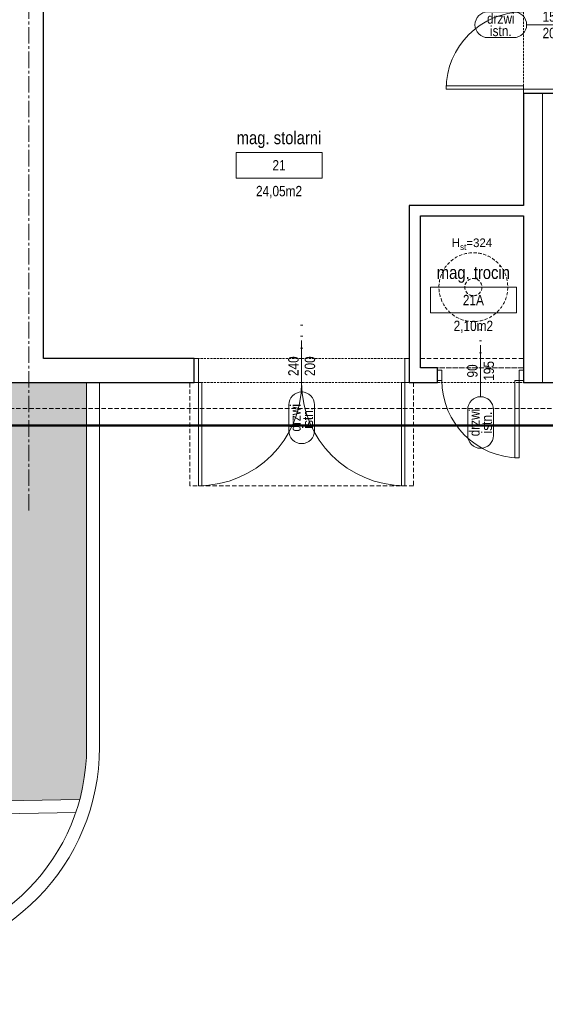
# Model space of a CAD drawing. Header units: millimetres. Extents: x -291747 to 77132, y 46721 to 203932.
# Tile 6 of 110: x 68641 to 69252, y 79966 to 81111. Entities that reach past the tile are written whole.
import ezdxf
from ezdxf.enums import TextEntityAlignment as Align

# ---------------------------------------------------------------- set-up
doc = ezdxf.new("R2010")
doc.units = ezdxf.units.MM
doc.header["$MEASUREMENT"] = 0
doc.linetypes.add('xreff_LSN_szatnie_PW_rzuty_14$0$CENTER2', pattern=[28.575, 19.05, -3.175, 3.175, -3.175])
doc.linetypes.add('xreff_LSN_szatnie_PW_rzuty_14$0$DASHED', pattern=[19.05, 12.7, -6.35])
doc.layers.get('0').update_dxf_attribs({"lineweight": 9})
for name, color, linetype, lineweight in [('FL-xref', 250, 'Continuous', 9), ('xreff_LSN_szatnie_PW_rzuty_14$0$A drzwi płytowe', 252, 'Continuous', 9), ('xreff_LSN_szatnie_PW_rzuty_14$0$A hatch', 8, 'Continuous', 5), ('xreff_LSN_szatnie_PW_rzuty_14$0$A opis', 252, 'Continuous', 9), ('xreff_LSN_szatnie_PW_rzuty_14$0$A opis pom', 252, 'Continuous', 9), ('xreff_LSN_szatnie_PW_rzuty_14$0$A opis pom pow', 252, 'Continuous', 9), ('xreff_LSN_szatnie_PW_rzuty_14$0$A opis stolarka', 252, 'Continuous', 9), ('xreff_LSN_szatnie_PW_rzuty_14$0$A opis stolarka NWD typ', 252, 'Continuous', 9), ('xreff_LSN_szatnie_PW_rzuty_14$0$A opis stolarka NWD wyposażenie', 252, 'Continuous', 9), ('xreff_LSN_szatnie_PW_rzuty_14$0$A opis technologia', 8, 'Continuous', 13), ('xreff_LSN_szatnie_PW_rzuty_14$0$A widok wyżej', 252, 'xreff_LSN_szatnie_PW_rzuty_14$0$DASHED', 9), ('xreff_LSN_szatnie_PW_rzuty_14$0$A zakres', 252, 'Continuous', 9), ('xreff_LSN_szatnie_PW_rzuty_14$0$A-Wall', 252, 'Continuous', 9), ('xreff_LSN_szatnie_PW_rzuty_14$0$IS kanaly wentylacyjne', 8, 'xreff_LSN_szatnie_PW_rzuty_14$0$DASHED', 9), ('xreff_LSN_szatnie_PW_rzuty_14$0$S-Grid-Iden', 8, 'xreff_LSN_szatnie_PW_rzuty_14$0$CENTER2', 9)]:
    doc.layers.add(name, color=color, linetype=linetype, lineweight=lineweight)
doc.layers.add('xreff_LSN_szatnie_PW_rzuty_14$0$A opis ppoż drzwi', color=252, linetype='Continuous', lineweight=9, transparency=0.25)
doc.styles.add('xreff_LSN_szatnie_PW_rzuty_14$0$Standard', font='txt')
doc.styles.add('xreff_LSN_szatnie_PW_rzuty_14$0$STYL ASA', font='ARIALN.TTF')

# ---------------------------------------------------------------- blocks, each defined once
blk = doc.blocks.new('xreff_LSN_szatnie_PW_rzuty_14$0$środek')
blk.add_line((0, 0), (0, -10))
blk = doc.blocks.new('xreff_LSN_szatnie_PW_rzuty_14$0$ddtag_DOWN')
at = {"transparency": 33554687}
blk.add_lwpolyline([(0, -30), (0, 30)], dxfattribs=at)
at = {"layer": 'xreff_LSN_szatnie_PW_rzuty_14$0$A opis stolarka NWD typ', "transparency": 33554687}
blk.add_lwpolyline([(15, -75, -1), (-15, -75), (-15, -45, -1), (15, -45)], format="xyb", close=True, dxfattribs=at)
at = {"ltscale": 0.1, "transparency": 33554687, "style": 'xreff_LSN_szatnie_PW_rzuty_14$0$STYL ASA'}
blk.add_attdef('DOORS:SZEROKOŚĆ', text='', height=12, rotation=90, dxfattribs=at).set_placement((0, 0, 0), align=Align.BOTTOM_CENTER)
blk.add_attdef('DOORS:WYSOKOŚĆ', text='', height=12, rotation=90, dxfattribs=at).set_placement((3.6, 0, 0), align=Align.TOP_CENTER)
blk.add_attdef('DOORS:AKUSTYKA', text='', height=10, dxfattribs=at).set_placement((0, 49), align=Align.MIDDLE_CENTER)
at = {"layer": 'xreff_LSN_szatnie_PW_rzuty_14$0$A opis ppoż drzwi', "ltscale": 0.1, "transparency": 33554687, "style": 'xreff_LSN_szatnie_PW_rzuty_14$0$STYL ASA'}
blk.add_attdef('DOORS:PPOŻ', text='', height=10, dxfattribs=at).set_placement((0, 36), align=Align.MIDDLE_CENTER)
at = {"layer": 'xreff_LSN_szatnie_PW_rzuty_14$0$A opis stolarka NWD typ', "ltscale": 0.1, "transparency": 33554687, "style": 'xreff_LSN_szatnie_PW_rzuty_14$0$STYL ASA'}
blk.add_attdef('DOORS:PODTYP', text='', height=12, rotation=90, dxfattribs=at).set_placement((1.2, -60, 0), align=Align.TOP_CENTER)
blk.add_attdef('DOORS:TYP', text='', height=12, rotation=90, dxfattribs=at).set_placement((2.4, -60, 0), align=Align.BOTTOM_CENTER)
at = {"layer": 'xreff_LSN_szatnie_PW_rzuty_14$0$A opis stolarka NWD wyposażenie', "ltscale": 0.1, "transparency": 33554687, "style": 'xreff_LSN_szatnie_PW_rzuty_14$0$STYL ASA'}
blk.add_attdef('DOORS:WYPOSAŻENIE', text='', height=10, dxfattribs=at).set_placement((0, 22), align=Align.MIDDLE_CENTER)
blk = doc.blocks.new('xreff_LSN_szatnie_PW_rzuty_14$0$ddtag_LEFT')
at = {"transparency": 33554687}
blk.add_lwpolyline([(-30, 0), (30, 0)], dxfattribs=at)
at = {"layer": 'xreff_LSN_szatnie_PW_rzuty_14$0$A opis stolarka NWD typ', "transparency": 33554687}
blk.add_lwpolyline([(-75, -15, -1), (-75, 15), (-45, 15, -1), (-45, -15)], format="xyb", close=True, dxfattribs=at)
at = {"ltscale": 0.1, "transparency": 33554687, "style": 'xreff_LSN_szatnie_PW_rzuty_14$0$STYL ASA'}
blk.add_attdef('DOORS:AKUSTYKA', text='', height=10, rotation=90, dxfattribs=at).set_placement((49, 0), align=Align.MIDDLE_CENTER)
blk.add_attdef('DOORS:SZEROKOŚĆ', text='', height=12, dxfattribs=at).set_placement((0, 0, 0), align=Align.BOTTOM_CENTER)
blk.add_attdef('DOORS:WYSOKOŚĆ', text='', height=12, dxfattribs=at).set_placement((0, -3.6, 0), align=Align.TOP_CENTER)
at = {"layer": 'xreff_LSN_szatnie_PW_rzuty_14$0$A opis ppoż drzwi', "ltscale": 0.1, "transparency": 33554687, "style": 'xreff_LSN_szatnie_PW_rzuty_14$0$STYL ASA'}
blk.add_attdef('DOORS:PPOŻ', text='', height=10, rotation=90, dxfattribs=at).set_placement((36, 0), align=Align.MIDDLE_CENTER)
at = {"layer": 'xreff_LSN_szatnie_PW_rzuty_14$0$A opis stolarka NWD typ', "ltscale": 0.1, "transparency": 33554687, "style": 'xreff_LSN_szatnie_PW_rzuty_14$0$STYL ASA'}
blk.add_attdef('DOORS:TYP', text='', height=12, dxfattribs=at).set_placement((-60, -2.4, 0), align=Align.BOTTOM_CENTER)
blk.add_attdef('DOORS:PODTYP', text='', height=12, dxfattribs=at).set_placement((-60, -1.2, 0), align=Align.TOP_CENTER)
at = {"layer": 'xreff_LSN_szatnie_PW_rzuty_14$0$A opis stolarka NWD wyposażenie', "ltscale": 0.1, "transparency": 33554687, "style": 'xreff_LSN_szatnie_PW_rzuty_14$0$STYL ASA'}
blk.add_attdef('DOORS:WYPOSAŻENIE', text='', height=10, rotation=90, dxfattribs=at).set_placement((22, 0), align=Align.MIDDLE_CENTER)
blk = doc.blocks.new('xreff_LSN_szatnie_PW_rzuty_14$0$tag wn')
blk.add_lwpolyline([(-25, -7.5), (25, -7.5), (25, 7.5), (-25, 7.5)], close=True)
at = {"style": 'xreff_LSN_szatnie_PW_rzuty_14$0$STYL ASA'}
blk.add_attdef('ROOM:NO', text='', height=6, dxfattribs=at).set_placement((0, 0), align=Align.MIDDLE_CENTER)
at = {"layer": 'xreff_LSN_szatnie_PW_rzuty_14$0$A opis pom pow', "style": 'xreff_LSN_szatnie_PW_rzuty_14$0$STYL ASA'}
blk.add_attdef('ROOM:AREA', text='', height=6, dxfattribs=at).set_placement((0, -15), align=Align.MIDDLE_CENTER)
blk = doc.blocks.new('xreff_LSN_szatnie_PW_rzuty_14')
at = {"layer": 'xreff_LSN_szatnie_PW_rzuty_14$0$A hatch', "transparency": 33554495}
h = blk.add_hatch(dxfattribs=at)
h.set_pattern_fill('GRASS', color=256, scale=4)
h.set_pattern_definition([(90, (0, -10000), (-71.84205, 71.84205), [19.05, -124.6341]), (45, (0, -10000), (-71.84205, 71.84205), [19.05, -82.55]), (135, (0, -10000), (-71.84205, -71.84205), [19.05, -82.55])])
edge = h.paths.add_edge_path()
edge.add_spline(control_points=[(73831.5, 78934.7), (73821.4, 78950.9), (73811.2, 78967.1), (73777.9, 79019.7), (73754.3, 79055.7), (73718.4, 79105.4), (73707.4, 79120), (73684.5, 79148.7), (73672.7, 79162.8), (73654.4, 79183.4), (73648.1, 79190.1), (73632.7, 79206.4), (73623.4, 79215.8), (73602.5, 79235.9), (73590.9, 79246.5), (73522.6, 79306.1), (73459.4, 79350), (73322.2, 79426.9), (73248.2, 79459.9), (73070, 79523.2), (72963.1, 79549.8), (72743.3, 79584.7), (72630.3, 79593.1), (72404.9, 79591.7), (72292.4, 79581.9), (72113.1, 79551), (72044.1, 79535), (71910.9, 79495.5), (71846.7, 79472), (71725, 79417.5), (71667.5, 79386.5), (71560.8, 79317.1), (71511.7, 79278.7), (71449.3, 79219.1), (71431.8, 79201), (71407, 79172.8), (71399, 79163.2), (71383.4, 79143.8), (71375.9, 79133.9), (71359, 79110.8), (71349.9, 79097.5), (71316.2, 79045.2), (71294.2, 79004.5), (71248.1, 78905.3), (71225.8, 78845.3), (71186.7, 78721.6), (71169.7, 78657.8), (71142.4, 78545.8), (71131.5, 78498.1), (71120.5, 78450.3)], knot_values=[0, 0, 0, 0, 57.207065, 57.207065, 187.181956, 187.181956, 242.95388, 242.95388, 298.725803, 298.725803, 326.611765, 326.611765, 366.532108, 366.532108, 413.640335, 413.640335, 636.601339, 636.601339, 859.562342, 859.562342, 1147.4948, 1147.4948, 1435.427258, 1435.427258, 1723.359715, 1723.359715, 1909.892427, 1909.892427, 2096.425139, 2096.425139, 2282.95785, 2282.95785, 2469.490562, 2469.490562, 2547.228377, 2547.228377, 2586.097284, 2586.097284, 2624.966192, 2624.966192, 2675.594063, 2675.594063, 2819.436148, 2819.436148, 3012.724073, 3012.724073, 3206.011998, 3206.011998, 3347.114496, 3347.114496, 3347.114496, 3347.114496], degree=3, periodic=0)
edge.add_line((71120.5, 78450.3), (73831.5, 78934.7))
h.paths.add_polyline_path([(69699.2, 79521.8), (65252.1, 79442.8), (65252.1, 78327.2), (70701.7, 78327.2), (70701.7, 78536.9, 0.419422)])
h.paths.add_polyline_path([(66521.6, 80689.2), (65352.7, 80689.2), (65352.7, 80659.2), (65323.2, 80659.2), (65323.2, 80689.2), (65229.9, 80689.2), (65239.6, 80142.7), (66521.6, 80165.5)])
edge = h.paths.add_edge_path()
edge.add_line((67744.6, 80689.2), (68718.7, 80689.2))
edge.add_line((68718.7, 80689.2), (68718.7, 80265.3))
edge.add_arc((68483.7, 80265.3), 235, -15.0402, 0, ccw=False)
edge.add_line((68710.7, 80204.3), (67744.6, 80187.2))
edge.add_line((67744.6, 80187.2), (67744.6, 80689.2))
edge = h.paths.add_edge_path()
edge.add_line((69340.2, 80689.2), (69815.7, 80689.2))
edge.add_line((69815.7, 80689.2), (69815.7, 80223.9))
edge.add_line((69815.7, 80223.9), (69350.6, 80215.7))
edge.add_arc((69575.2, 80284.7), 235, 180, 197.0741, ccw=False)
edge.add_line((69340.2, 80284.7), (69340.2, 80689.2))
edge = h.paths.add_edge_path()
edge.add_line((70216.7, 80539.2), (71051.7, 80539.2))
edge.add_line((71051.7, 80539.2), (71051.7, 80689.2))
edge.add_line((71051.7, 80689.2), (71234.7, 80689.2))
edge.add_line((71234.7, 80689.2), (71234.7, 80313))
edge.add_arc((71169.7, 80313), 65, 271.0169, 360, ccw=False)
edge.add_line((71170.8, 80248), (70216.7, 80231.1))
edge.add_line((70216.7, 80231.1), (70216.7, 80539.2))
edge = h.paths.add_edge_path()
edge.add_line((72662.7, 80689.2), (72890.7, 80689.2))
edge.add_line((72890.7, 80689.2), (72890.7, 80659.2))
edge.add_line((72890.7, 80659.2), (72903.7, 80659.2))
edge.add_line((72903.7, 80659.2), (72901.8, 80108.7))
edge.add_arc((72897.7, 80343.7), 235, 180, 271.0169, ccw=False)
edge.add_line((72662.7, 80343.7), (72662.7, 80689.2))
at = {"layer": 'xreff_LSN_szatnie_PW_rzuty_14$0$A drzwi płytowe', "linetype": 'Continuous', "lineweight": 9}
for points in [[(69136.7, 81030.2), (69136.7, 81034.2), (69226.7, 81034.2), (69226.7, 81030.2)], [(68848.7, 80689.2), (68852.7, 80689.2), (68852.7, 80569.2), (68848.7, 80569.2)], [(69088.7, 80569.2), (69084.7, 80569.2), (69084.7, 80689.2), (69088.7, 80689.2)], [(69221.7, 80691.7), (69216.7, 80691.7), (69216.7, 80601.7), (69221.7, 80601.7)]]:
    blk.add_lwpolyline(points, close=True, dxfattribs=at)
at = {"layer": 'xreff_LSN_szatnie_PW_rzuty_14$0$A drzwi płytowe', "linetype": 'Continuous', "lineweight": 9, "ltscale": 0.2}
for points in [[(69283.7, 81030.2), (69283.7, 81025.2), (69226.7, 81025.2), (69226.7, 81030.2)], [(68848.7, 80717.2), (68843.7, 80717.2), (68843.7, 80689.2), (68848.7, 80689.2)], [(69088.7, 80717.2), (69093.7, 80717.2), (69093.7, 80689.2), (69088.7, 80689.2)], [(69131.7, 80703.7), (69126.7, 80703.7), (69126.7, 80691.7), (69131.7, 80691.7)], [(69221.7, 80703.7), (69226.7, 80703.7), (69226.7, 80691.7), (69221.7, 80691.7)]]:
    blk.add_lwpolyline(points, close=True, dxfattribs=at)
for centre, radius, start, end in [((69226.7, 81030.2), 90, 90, 180), ((69088.7, 80689.2), 120, 180, 270), ((69221.7, 80691.7), 90, 180, 270)]:
    blk.add_arc(centre, radius, start, end, dxfattribs=at)
at = {"layer": 'xreff_LSN_szatnie_PW_rzuty_14$0$A drzwi płytowe', "linetype": 'Continuous', "lineweight": 9, "ltscale": 0.2, "extrusion": (0, 0, -1)}
blk.add_arc((-68848.7, 80689.2), 120, 180, 270, dxfattribs=at)
at = {"layer": 'xreff_LSN_szatnie_PW_rzuty_14$0$A hatch'}
for points in [[(68733.7, 80689.2), (68733.7, 80265.3, -0.409025), (68488.2, 80015.3), (67868.8, 80004.3, -0.419422), (67461.7, 80404.3), (67461.7, 80689.2)], [(68718.7, 80689.2), (68718.7, 80265.3, -0.409025), (68487.9, 80030.3), (67868.5, 80019.3, -0.419422), (67476.7, 80404.3), (67476.7, 80689.2)]]:
    blk.add_lwpolyline(points, format="xyb", dxfattribs=at)
for points in [[(67729.6, 80689.2), (67729.6, 80171.9), (68706.1, 80189.2)], [(67744.6, 80689.2), (67744.6, 80187.2), (68710.7, 80204.3)]]:
    blk.add_lwpolyline(points, dxfattribs=at)
at = {"layer": 'xreff_LSN_szatnie_PW_rzuty_14$0$A widok wyżej', "linetype": 'xreff_LSN_szatnie_PW_rzuty_14$0$DASHED', "lineweight": 9, "ltscale": 0.2}
for p, q in [((69226.7, 81185.2), (69226.7, 81025.2)), ((69093.7, 80717.2), (68843.7, 80717.2)), ((69226.7, 80706.2), (69126.7, 80706.2)), ((68843.7, 80689.2), (69093.7, 80689.2)), ((69126.7, 80689.2), (69226.7, 80689.2))]:
    blk.add_line(p, q, dxfattribs=at)
at = {"layer": 'xreff_LSN_szatnie_PW_rzuty_14$0$A widok wyżej', "ltscale": 0.4}
for points in [[(69106.7, 80717.2), (69226.7, 80717.2)], [(69106.7, 80706.2), (69226.7, 80706.2)], [(69098.7, 80689.2), (69098.7, 80569.2), (68838.7, 80569.2), (68838.7, 80689.2)], [(65352.7, 80659.2), (72855.7, 80659.2)]]:
    blk.add_lwpolyline(points, dxfattribs=at)
at = {"layer": 'xreff_LSN_szatnie_PW_rzuty_14$0$A zakres', "linetype": 'xreff_LSN_szatnie_PW_rzuty_14$0$DASHED', "const_width": 3}
blk.add_lwpolyline([(67446.2, 82031.2), (67446.2, 80639.2), (72869.7, 80639.2), (72869.7, 82031.2)], close=True, dxfattribs=at)
at = {"layer": 'xreff_LSN_szatnie_PW_rzuty_14$0$A-Wall', "linetype": 'Continuous', "lineweight": 25}
for p, q in [((68668.7, 80717.2), (68668.7, 81190.2)), ((69283.7, 81025.2), (69226.7, 81025.2)), ((69226.7, 81025.2), (69226.7, 80895.2)), ((69226.7, 80895.2), (69093.7, 80895.2)), ((69093.7, 80895.2), (69093.7, 80689.2)), ((69106.7, 80883.2), (69226.7, 80883.2)), ((69106.7, 80717.2), (69106.7, 80883.2)), ((69226.7, 80883.2), (69226.7, 80689.2)), ((68843.7, 80717.2), (68668.7, 80717.2)), ((68843.7, 80689.2), (68843.7, 80717.2)), ((69106.7, 80706.2), (69106.7, 80717.2)), ((69126.7, 80706.2), (69106.7, 80706.2)), ((69126.7, 80689.2), (69126.7, 80706.2)), ((68585.7, 80689.2), (68843.7, 80689.2)), ((69093.7, 80689.2), (69106.7, 80689.2)), ((69106.7, 80689.2), (69126.7, 80689.2)), ((69226.7, 80689.2), (69334.7, 80689.2))]:
    blk.add_line(p, q, dxfattribs=at)
at = {"layer": 'xreff_LSN_szatnie_PW_rzuty_14$0$A-Wall'}
blk.add_lwpolyline([(69248.7, 81025.2), (69248.7, 80689.2)], dxfattribs=at)
at = {"layer": 'xreff_LSN_szatnie_PW_rzuty_14$0$IS kanaly wentylacyjne', "ltscale": 0.3}
for radius in [40, 10]:
    blk.add_circle((69168.3, 80800.1), radius, dxfattribs=at)
at = {"layer": 'xreff_LSN_szatnie_PW_rzuty_14$0$S-Grid-Iden'}
blk.add_lwpolyline([(68651.7, 82131.2), (68651.7, 80539.2)], dxfattribs=at)
at = {"layer": 'xreff_LSN_szatnie_PW_rzuty_14$0$A drzwi płytowe', "linetype": 'Continuous', "lineweight": 9, "ltscale": 0.2, "extrusion": (0, 0, -1), "zscale": -1, "rotation": 180}
blk.add_blockref('xreff_LSN_szatnie_PW_rzuty_14$0$środek', (-68968.7, 80703.2), dxfattribs=at)
at = {"layer": 'xreff_LSN_szatnie_PW_rzuty_14$0$A drzwi płytowe', "linetype": 'Continuous', "lineweight": 9, "ltscale": 0.2, "rotation": 180}
blk.add_blockref('xreff_LSN_szatnie_PW_rzuty_14$0$środek', (69176.7, 80697.7), dxfattribs=at)
at = {"layer": 'xreff_LSN_szatnie_PW_rzuty_14$0$A opis pom', "linetype": 'Continuous', "lineweight": 9, "xscale": 2, "yscale": 2, "zscale": 2}
for p, values in [((68942.4, 80941.8), {'ROOM:NO': '21', 'ROOM:AREA': '24,05m2'}), ((69168.3, 80785.1), {'ROOM:NO': '21A', 'ROOM:AREA': '2,10m2'})]:
    blk.add_blockref('xreff_LSN_szatnie_PW_rzuty_14$0$tag wn', p, dxfattribs=at).add_auto_attribs(values)
at = {"layer": 'xreff_LSN_szatnie_PW_rzuty_14$0$A opis stolarka', "linetype": 'Continuous', "lineweight": 9}
ref = blk.add_blockref('xreff_LSN_szatnie_PW_rzuty_14$0$ddtag_LEFT', (69260.2, 81105.2), dxfattribs=at)
ref.add_attrib('DOORS:WYPOSAŻENIE', '-', dxfattribs={"layer": 'xreff_LSN_szatnie_PW_rzuty_14$0$A opis stolarka NWD wyposażenie', "ltscale": 0.1, "height": 10, "rotation": 90, "style": 'xreff_LSN_szatnie_PW_rzuty_14$0$STYL ASA'}).set_placement((69282.2, 81105.2), align=Align.MIDDLE_CENTER)
ref.add_attrib('DOORS:TYP', 'drzwi', dxfattribs={"layer": 'xreff_LSN_szatnie_PW_rzuty_14$0$A opis stolarka NWD typ', "ltscale": 0.1, "height": 12, "style": 'xreff_LSN_szatnie_PW_rzuty_14$0$STYL ASA'}).set_placement((69200.2, 81102.8, 0), align=Align.BOTTOM_CENTER)
ref.add_attrib('DOORS:PODTYP', 'istn.', dxfattribs={"layer": 'xreff_LSN_szatnie_PW_rzuty_14$0$A opis stolarka NWD typ', "ltscale": 0.1, "height": 12, "style": 'xreff_LSN_szatnie_PW_rzuty_14$0$STYL ASA'}).set_placement((69200.2, 81104, 0), align=Align.TOP_CENTER)
ref.add_attrib('DOORS:SZEROKOŚĆ', '150', dxfattribs={"layer": '0', "ltscale": 0.1, "height": 12, "style": 'xreff_LSN_szatnie_PW_rzuty_14$0$STYL ASA'}).set_placement((69260.2, 81105.2, 0), align=Align.BOTTOM_CENTER)
ref.add_attrib('DOORS:WYSOKOŚĆ', '203', dxfattribs={"layer": '0', "ltscale": 0.1, "height": 12, "style": 'xreff_LSN_szatnie_PW_rzuty_14$0$STYL ASA'}).set_placement((69260.2, 81101.6, 0), align=Align.TOP_CENTER)
ref.add_attrib('DOORS:PPOŻ', '-', dxfattribs={"layer": 'xreff_LSN_szatnie_PW_rzuty_14$0$A opis ppoż drzwi', "ltscale": 0.1, "height": 10, "rotation": 90, "style": 'xreff_LSN_szatnie_PW_rzuty_14$0$STYL ASA'}).set_placement((69296.2, 81105.2), align=Align.MIDDLE_CENTER)
ref.add_attrib('DOORS:AKUSTYKA', '-', dxfattribs={"layer": '0', "ltscale": 0.1, "height": 10, "rotation": 90, "style": 'xreff_LSN_szatnie_PW_rzuty_14$0$STYL ASA'}).set_placement((69309.2, 81105.2), align=Align.MIDDLE_CENTER)
ref = blk.add_blockref('xreff_LSN_szatnie_PW_rzuty_14$0$ddtag_DOWN', (68968.7, 80708.2), dxfattribs=at)
ref.add_attrib('DOORS:AKUSTYKA', '-', dxfattribs={"layer": '0', "ltscale": 0.1, "height": 10, "style": 'xreff_LSN_szatnie_PW_rzuty_14$0$STYL ASA'}).set_placement((68968.7, 80757.2), align=Align.MIDDLE_CENTER)
ref.add_attrib('DOORS:PPOŻ', '-', dxfattribs={"layer": 'xreff_LSN_szatnie_PW_rzuty_14$0$A opis ppoż drzwi', "ltscale": 0.1, "height": 10, "style": 'xreff_LSN_szatnie_PW_rzuty_14$0$STYL ASA'}).set_placement((68968.7, 80744.2), align=Align.MIDDLE_CENTER)
ref.add_attrib('DOORS:WYSOKOŚĆ', '200', dxfattribs={"layer": '0', "ltscale": 0.1, "height": 12, "rotation": 90, "style": 'xreff_LSN_szatnie_PW_rzuty_14$0$STYL ASA'}).set_placement((68972.3, 80708.2, 0), align=Align.TOP_CENTER)
ref.add_attrib('DOORS:SZEROKOŚĆ', '240', dxfattribs={"layer": '0', "ltscale": 0.1, "height": 12, "rotation": 90, "style": 'xreff_LSN_szatnie_PW_rzuty_14$0$STYL ASA'}).set_placement((68968.7, 80708.2, 0), align=Align.BOTTOM_CENTER)
ref.add_attrib('DOORS:PODTYP', 'istn.', dxfattribs={"layer": 'xreff_LSN_szatnie_PW_rzuty_14$0$A opis stolarka NWD typ', "ltscale": 0.1, "height": 12, "rotation": 90, "style": 'xreff_LSN_szatnie_PW_rzuty_14$0$STYL ASA'}).set_placement((68969.9, 80648.2, 0), align=Align.TOP_CENTER)
ref.add_attrib('DOORS:TYP', 'drzwi', dxfattribs={"layer": 'xreff_LSN_szatnie_PW_rzuty_14$0$A opis stolarka NWD typ', "ltscale": 0.1, "height": 12, "rotation": 90, "style": 'xreff_LSN_szatnie_PW_rzuty_14$0$STYL ASA'}).set_placement((68971.1, 80648.2, 0), align=Align.BOTTOM_CENTER)
ref.add_attrib('DOORS:WYPOSAŻENIE', '-', dxfattribs={"layer": 'xreff_LSN_szatnie_PW_rzuty_14$0$A opis stolarka NWD wyposażenie', "ltscale": 0.1, "height": 10, "style": 'xreff_LSN_szatnie_PW_rzuty_14$0$STYL ASA'}).set_placement((68968.7, 80730.2), align=Align.MIDDLE_CENTER)
ref = blk.add_blockref('xreff_LSN_szatnie_PW_rzuty_14$0$ddtag_DOWN', (69176.7, 80702.7, 0), dxfattribs=at)
ref.add_attrib('DOORS:AKUSTYKA', '-', dxfattribs={"layer": '0', "ltscale": 0.1, "height": 10, "style": 'xreff_LSN_szatnie_PW_rzuty_14$0$STYL ASA'}).set_placement((69176.7, 80751.7, 0), align=Align.MIDDLE_CENTER)
ref.add_attrib('DOORS:PPOŻ', '-', dxfattribs={"layer": 'xreff_LSN_szatnie_PW_rzuty_14$0$A opis ppoż drzwi', "ltscale": 0.1, "height": 10, "style": 'xreff_LSN_szatnie_PW_rzuty_14$0$STYL ASA'}).set_placement((69176.7, 80738.7, 0), align=Align.MIDDLE_CENTER)
ref.add_attrib('DOORS:WYSOKOŚĆ', '195', dxfattribs={"layer": '0', "ltscale": 0.1, "height": 12, "rotation": 90, "style": 'xreff_LSN_szatnie_PW_rzuty_14$0$STYL ASA'}).set_placement((69180.3, 80702.7), align=Align.TOP_CENTER)
ref.add_attrib('DOORS:SZEROKOŚĆ', '90', dxfattribs={"layer": '0', "ltscale": 0.1, "height": 12, "rotation": 90, "style": 'xreff_LSN_szatnie_PW_rzuty_14$0$STYL ASA'}).set_placement((69176.7, 80702.7), align=Align.BOTTOM_CENTER)
ref.add_attrib('DOORS:PODTYP', 'istn.', dxfattribs={"layer": 'xreff_LSN_szatnie_PW_rzuty_14$0$A opis stolarka NWD typ', "ltscale": 0.1, "height": 12, "rotation": 90, "style": 'xreff_LSN_szatnie_PW_rzuty_14$0$STYL ASA'}).set_placement((69177.9, 80642.7), align=Align.TOP_CENTER)
ref.add_attrib('DOORS:TYP', 'drzwi', dxfattribs={"layer": 'xreff_LSN_szatnie_PW_rzuty_14$0$A opis stolarka NWD typ', "ltscale": 0.1, "height": 12, "rotation": 90, "style": 'xreff_LSN_szatnie_PW_rzuty_14$0$STYL ASA'}).set_placement((69179.1, 80642.7), align=Align.BOTTOM_CENTER)
ref.add_attrib('DOORS:WYPOSAŻENIE', '-', dxfattribs={"layer": 'xreff_LSN_szatnie_PW_rzuty_14$0$A opis stolarka NWD wyposażenie', "ltscale": 0.1, "height": 10, "style": 'xreff_LSN_szatnie_PW_rzuty_14$0$STYL ASA'}).set_placement((69176.7, 80724.7, 0), align=Align.MIDDLE_CENTER)
at = {"layer": 'xreff_LSN_szatnie_PW_rzuty_14$0$A opis', "linetype": 'Continuous', "lineweight": 9, "insert": (69166.7, 80850), "char_height": 10, "attachment_point": 5, "style": 'xreff_LSN_szatnie_PW_rzuty_14$0$Standard'}
blk.add_mtext_dynamic_manual_height_columns('\\A1;\\pxqc;H{\\H0.7x;\\S^ st;}=324', width=72.748, gutter_width=1, heights=[0], dxfattribs=at)
at = {"layer": 'xreff_LSN_szatnie_PW_rzuty_14$0$A opis technologia', "char_height": 15, "attachment_point": 8, "style": 'xreff_LSN_szatnie_PW_rzuty_14$0$STYL ASA'}
for s, insert in [('mag. stolarni', (68942.4, 80961.8)), ('mag. trocin', (69168.3, 80805.1))]:
    blk.add_mtext_dynamic_manual_height_columns(s, width=187.649, gutter_width=1, heights=[0], dxfattribs=dict(at, insert=insert))

msp = doc.modelspace()

# ---------------------------------------------------------------- block references
at = {"layer": 'FL-xref'}
msp.add_blockref('xreff_LSN_szatnie_PW_rzuty_14', (0, 0), dxfattribs=at)

doc.saveas('drawing.dxf')
